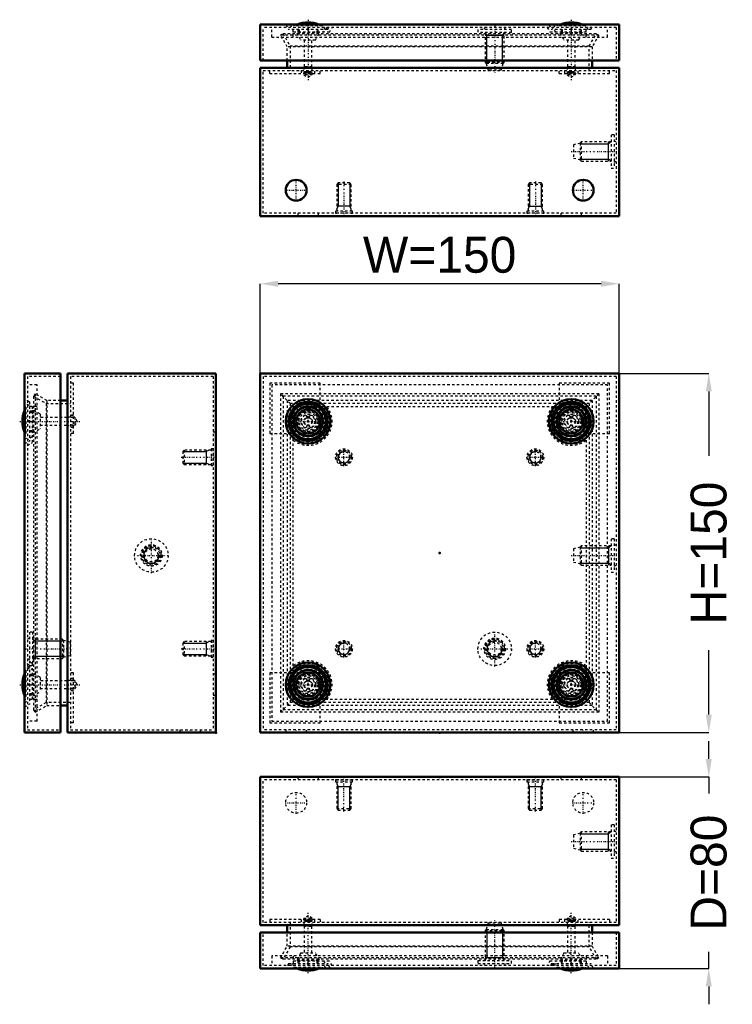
# Model space of a CAD drawing. Header units: millimetres. Extents: x -1 to 553, y -14 to 397.
# Tile 1 of 2: x -1 to 297, y -14 to 397. Entities that reach past the tile are written whole.
import ezdxf

# ---------------------------------------------------------------- set-up
doc = ezdxf.new("R2010")
doc.units = ezdxf.units.MM
doc.linetypes.add('Center', pattern=[1.5, 0.45, -0.5, 0.05, -0.5])
doc.linetypes.add('Dashed', pattern=[2, 1, -1])
for name, color, linetype, lineweight in [('2d ConnectionPoints', 7, 'Continuous', 50), ('AM_0', 7, 'Continuous', 50), ('AM_5', 3, 'Continuous', 25), ('AM_7', 7, 'Center', 25), ('AM_9', 6, 'Dashed', 25)]:
    doc.layers.add(name, color=color, linetype=linetype, lineweight=lineweight)
doc.dimstyles.new('ISO-25', dxfattribs={"dimtxt": 2.5, "dimasz": 2.5, "dimexe": 1.25, "dimexo": 0.625, "dimtad": 1, "dimtxsty": 'Standard', "dimcen": 2.5, "dimadec": 0, "dimazin": 0, "dimtfac": 1, "dimtmove": 0, "dimatfit": 3, "dimfxl": 1, "dimarcsym": 0})

# ---------------------------------------------------------------- blocks, each defined once
blk = doc.blocks.new('1_STBXXXXXX_0__03_1_0_in_STB151508_0__1300')
at = {"layer": 'AM_7'}
blk.add_line((119.43, -1.15), (119.43, 24.06), dxfattribs=at)
blk = doc.blocks.new('2_STBXXXXXX_0__03_2_0_in_STB151508_0__1300')
at = {"layer": 'AM_7'}
blk.add_line((229.43, -1.15), (229.43, 24.06), dxfattribs=at)
blk = doc.blocks.new('3_STBXXXXXX_0__03_3_0_in_STB151508_0__1300')
at = {"layer": 'AM_0'}
blk.add_arc((119.43, 11.91), 11.91, 247.5869, 292.4131, dxfattribs=at)
at = {"layer": 'AM_9'}
for p, q in [((119.43, 22.91), (117.68, 21.9)), ((117.68, 21.9), (117.68, 18.61)), ((117.68, 21.9), (121.18, 21.9)), ((121.18, 21.9), (119.43, 22.91)), ((121.18, 18.61), (121.18, 21.9)), ((117.68, 18.61), (121.18, 18.61)), ((117.83, 18.61), (117.83, 7.4)), ((121.03, 7.4), (121.03, 18.61)), ((116.38, 7.4), (114.72, 4.4)), ((114.72, 4.4), (124.13, 4.4)), ((115.68, 4.4), (115.68, 2.9)), ((116.38, 7.4), (122.47, 7.4)), ((124.13, 4.4), (122.47, 7.4)), ((123.18, 2.9), (123.18, 4.4)), ((112.77, 2.9), (112.03, 0.9)), ((113.43, 1.4), (113.24, 0.9)), ((113.43, 1.4), (125.43, 1.4)), ((114.43, 1.4), (114.43, 1.1)), ((114.43, 1.1), (124.43, 1.1)), ((124.43, 1.1), (124.43, 1.4)), ((125.61, 0.9), (125.43, 1.4)), ((126.83, 0.9), (126.08, 2.9))]:
    blk.add_line(p, q, dxfattribs=at)
for start, end in [(245.186, 247.5869), (292.4131, 294.814)]:
    blk.add_arc((119.43, 11.91), 11.91, start, end, dxfattribs=at)
blk = doc.blocks.new('4_STBXXXXXX_0__03_4_0_in_STB151508_0__1300')
at = {"layer": 'AM_0'}
blk.add_arc((229.43, 11.91), 11.91, 247.5869, 292.4131, dxfattribs=at)
at = {"layer": 'AM_9'}
for p, q in [((229.43, 22.91), (227.68, 21.9)), ((227.68, 21.9), (227.68, 18.61)), ((227.68, 21.9), (231.18, 21.9)), ((231.18, 21.9), (229.43, 22.91)), ((231.18, 18.61), (231.18, 21.9)), ((227.68, 18.61), (231.18, 18.61)), ((227.83, 18.61), (227.83, 7.4)), ((231.03, 7.4), (231.03, 18.61)), ((226.38, 7.4), (224.72, 4.4)), ((224.72, 4.4), (234.13, 4.4)), ((225.68, 4.4), (225.68, 2.9)), ((226.38, 7.4), (232.47, 7.4)), ((234.13, 4.4), (232.47, 7.4)), ((233.18, 2.9), (233.18, 4.4)), ((222.77, 2.9), (222.03, 0.9)), ((223.43, 1.4), (223.24, 0.9)), ((223.43, 1.4), (235.43, 1.4)), ((224.43, 1.4), (224.43, 1.1)), ((224.43, 1.1), (234.43, 1.1)), ((234.43, 1.1), (234.43, 1.4)), ((235.61, 0.9), (235.43, 1.4)), ((236.83, 0.9), (236.08, 2.9))]:
    blk.add_line(p, q, dxfattribs=at)
for start, end in [(245.186, 247.5869), (292.4131, 294.814)]:
    blk.add_arc((229.43, 11.91), 11.91, start, end, dxfattribs=at)
blk = doc.blocks.new('5_STB1515XX_0__02_0_in_STB151508_0__1300')
at = {"layer": 'AM_0'}
for p, q in [((99.43, 15.9), (99.43, 0.9)), ((249.43, 15.9), (99.43, 15.9)), ((249.43, 0.9), (249.43, 15.9)), ((99.43, 0.9), (249.43, 0.9))]:
    blk.add_line(p, q, dxfattribs=at)
at = {"layer": 'AM_5'}
for p, q in [((194.19, 17.2), (194.19, 5.37)), ((200.66, 17.2), (200.66, 5.37)), ((201.43, 5.37), (193.43, 5.37)), ((193.43, 4.2), (193.75, 4.7)), ((193.75, 4.7), (194.19, 5.37)), ((201.1, 4.7), (200.66, 5.37)), ((201.43, 4.2), (201.1, 4.7))]:
    blk.add_line(p, q, dxfattribs=at)
at = {"layer": 'AM_7'}
blk.add_line((197.43, 1.21), (197.43, 20.9), dxfattribs=at)
at = {"layer": 'AM_9'}
for p, q in [((193.93, 17.2), (193.43, 16.7)), ((193.43, 16.7), (193.43, 4.2)), ((193.43, 16.7), (201.43, 16.7)), ((194.68, 20), (193.93, 17.2)), ((193.93, 17.2), (200.93, 17.2)), ((194.68, 20), (200.18, 20)), ((200.93, 17.2), (200.18, 20)), ((201.43, 16.7), (200.93, 17.2)), ((201.43, 4.2), (201.43, 16.7)), ((100.63, 2.1), (100.63, 15.9)), ((248.23, 15.9), (248.23, 2.1)), ((104.23, 6.1), (104.23, 2.1)), ((244.63, 6.1), (104.23, 6.1)), ((113.23, 6.1), (113.23, 2.1)), ((190.43, 4.2), (204.43, 4.2)), ((190.43, 4.2), (190.43, 3)), ((204.43, 3), (204.43, 4.2)), ((235.63, 6.1), (235.63, 2.1)), ((244.63, 6.1), (244.63, 2.1)), ((248.23, 2.1), (100.63, 2.1)), ((111.23, 2.9), (110.13, 0.9)), ((111.23, 2.9), (127.62, 2.9)), ((113.23, 4.1), (128.33, 4.1)), ((115.18, 4.1), (115.18, 2.9)), ((123.68, 2.9), (123.68, 4.1)), ((125.82, 4.1), (127.28, 2.1)), ((128.72, 0.9), (127.62, 2.9)), ((129.43, 2.1), (128.33, 4.1)), ((190.43, 3), (204.43, 3)), ((192.93, 3), (193.34, 2.1)), ((201.51, 2.1), (201.93, 3)), ((220.52, 4.1), (219.42, 2.1)), ((221.23, 2.9), (220.13, 0.9)), ((220.52, 4.1), (235.63, 4.1)), ((221.23, 2.9), (237.62, 2.9)), ((221.57, 2.1), (223.03, 4.1)), ((225.18, 4.1), (225.18, 2.9)), ((233.68, 2.9), (233.68, 4.1)), ((238.72, 0.9), (237.62, 2.9))]:
    blk.add_line(p, q, dxfattribs=at)
blk = doc.blocks.new('6_STB151508_0__01_0_in_STB151508_0__1300')
at = {"layer": 'AM_0'}
for p, q in [((99.43, 80.9), (99.43, 18.9)), ((249.43, 80.9), (99.43, 80.9)), ((249.43, 18.9), (249.43, 80.9)), ((99.43, 18.9), (249.43, 18.9)), ((110.73, 15.9), (110.73, 18.9)), ((238.13, 18.9), (238.13, 15.9))]:
    blk.add_line(p, q, dxfattribs=at)
at = {"layer": 'AM_5'}
for p, q in [((131.43, 78.05), (132.04, 76.8)), ((137.43, 76.8), (131.43, 76.8)), ((132.04, 67.05), (132.04, 76.8)), ((137.43, 78.05), (136.81, 76.8)), ((136.81, 67.05), (136.81, 76.8)), ((211.43, 78.05), (212.04, 76.8)), ((217.43, 76.8), (211.43, 76.8)), ((212.04, 67.05), (212.04, 76.8)), ((217.43, 78.05), (216.81, 76.8)), ((216.81, 67.05), (216.81, 76.8)), ((244.95, 49.9), (244.95, 57.9)), ((246.13, 57.9), (244.95, 57.13)), ((233.13, 57.13), (244.95, 57.13)), ((233.13, 50.67), (244.95, 50.67)), ((246.13, 49.9), (244.95, 50.67))]:
    blk.add_line(p, q, dxfattribs=at)
at = {"layer": 'AM_7'}
for p, q in [((119.43, 80.96), (119.43, 79.64)), ((134.43, 66.4), (134.43, 80.7)), ((214.43, 66.4), (214.43, 80.7)), ((229.43, 80.96), (229.43, 79.64)), ((114.43, 65.53), (114.43, 74.67)), ((234.43, 65.53), (234.43, 74.67)), ((109.86, 70.1), (118.99, 70.1)), ((229.86, 70.1), (238.99, 70.1)), ((229.43, 53.9), (249.12, 53.9))]:
    blk.add_line(p, q, dxfattribs=at)
at = {"layer": 'AM_9'}
for p, q in [((248.23, 79.7), (100.63, 79.7)), ((100.63, 20.1), (100.63, 79.7)), ((115.08, 80.9), (115.08, 79.7)), ((123.78, 79.7), (123.78, 80.9)), ((131.36, 79.7), (130.93, 79.65)), ((130.93, 79.65), (130.93, 78.85)), ((130.93, 79.65), (137.93, 79.65)), ((130.93, 78.85), (137.93, 78.85)), ((131.43, 78.85), (131.43, 67.66)), ((137.43, 67.66), (137.43, 78.85)), ((137.93, 79.65), (137.49, 79.7)), ((137.93, 78.85), (137.93, 79.65)), ((211.36, 79.7), (210.93, 79.65)), ((210.93, 79.65), (210.93, 78.85)), ((210.93, 79.65), (217.93, 79.65)), ((210.93, 78.85), (217.93, 78.85)), ((211.43, 78.85), (211.43, 67.66)), ((217.43, 67.66), (217.43, 78.85)), ((217.93, 79.65), (217.49, 79.7)), ((217.93, 78.85), (217.93, 79.65)), ((225.08, 80.9), (225.08, 79.7)), ((233.78, 79.7), (233.78, 80.9)), ((248.23, 79.7), (248.23, 20.1)), ((131.43, 67.66), (132.04, 67.05)), ((131.43, 67.66), (137.43, 67.66)), ((132.04, 67.05), (136.81, 67.05)), ((136.81, 67.05), (137.43, 67.66)), ((211.43, 67.66), (217.43, 67.66)), ((211.43, 67.66), (212.04, 67.05)), ((212.04, 67.05), (216.81, 67.05)), ((216.81, 67.05), (217.43, 67.66)), ((233.63, 57.9), (233.13, 57.4)), ((246.13, 57.9), (233.63, 57.9)), ((233.63, 57.9), (233.63, 49.9)), ((246.13, 60.9), (246.13, 46.9)), ((247.33, 60.9), (246.13, 60.9)), ((247.33, 60.9), (247.33, 46.9)), ((248.23, 57.98), (247.33, 58.4)), ((233.13, 57.4), (230.33, 56.65)), ((230.33, 56.65), (230.33, 51.15)), ((233.13, 57.4), (233.13, 50.4)), ((230.33, 51.15), (233.13, 50.4)), ((233.13, 50.4), (233.63, 49.9)), ((233.63, 49.9), (246.13, 49.9)), ((247.33, 49.4), (248.23, 49.82)), ((246.13, 46.9), (247.33, 46.9)), ((124.43, 21.3), (103.43, 21.3)), ((103.43, 21.3), (103.43, 20.1)), ((116.59, 21.3), (116.59, 20.1)), ((118.13, 21.3), (118.13, 20.1)), ((118.51, 21.3), (118.51, 20.1)), ((119.03, 21.3), (119.03, 20.1)), ((119.83, 21.3), (119.83, 20.1)), ((120.34, 21.3), (120.34, 20.1)), ((120.72, 21.3), (120.72, 20.1)), ((122.26, 20.1), (122.26, 21.3)), ((124.43, 21.3), (124.43, 20.1)), ((224.43, 21.3), (224.43, 20.1)), ((245.43, 21.3), (224.43, 21.3)), ((226.59, 21.3), (226.59, 20.1)), ((228.13, 21.3), (228.13, 20.1)), ((228.51, 21.3), (228.51, 20.1)), ((229.03, 21.3), (229.03, 20.1)), ((229.83, 21.3), (229.83, 20.1)), ((230.34, 21.3), (230.34, 20.1)), ((230.72, 21.3), (230.72, 20.1)), ((232.26, 20.1), (232.26, 21.3)), ((245.43, 21.3), (245.43, 20.1)), ((248.23, 20.1), (100.63, 20.1)), ((111.93, 20.1), (111.93, 9.88)), ((236.93, 9.88), (236.93, 20.1)), ((110.73, 10.2), (110.73, 15.9)), ((238.13, 15.9), (238.13, 10.2)), ((107.9, 5.3), (110.73, 10.2)), ((111.93, 9.88), (108.94, 4.7)), ((238.13, 10.2), (110.73, 10.2)), ((236.93, 9.88), (111.93, 9.88)), ((239.91, 4.7), (236.93, 9.88)), ((238.13, 10.2), (240.95, 5.3)), ((108.94, 4.7), (107.9, 5.3)), ((240.95, 5.3), (107.9, 5.3)), ((239.91, 4.7), (108.94, 4.7)), ((240.95, 5.3), (239.91, 4.7))]:
    blk.add_line(p, q, dxfattribs=at)
for centre in [(114.43, 70.1), (234.43, 70.1)]:
    blk.add_circle(centre, 4.35, dxfattribs=at)
blk = doc.blocks.new('7_STBXXXXXX_0__03_1_0_in_STB151508_0__1300')
at = {"layer": 'AM_7'}
blk.add_line((-1.15, 119.43), (24.06, 119.43), dxfattribs=at)
blk = doc.blocks.new('8_STBXXXXXX_0__03_2_0_in_STB151508_0__1300')
at = {"layer": 'AM_0'}
blk.add_arc((11.91, 119.43), 11.91, 157.5869, 202.4131, dxfattribs=at)
at = {"layer": 'AM_9'}
for p, q in [((2.9, 126.08), (0.9, 126.83)), ((1.4, 125.43), (0.9, 125.61)), ((1.1, 124.43), (1.1, 114.43)), ((1.4, 124.43), (1.1, 124.43)), ((1.4, 125.43), (1.4, 113.43)), ((4.4, 124.13), (4.4, 114.72)), ((7.4, 122.47), (4.4, 124.13)), ((4.4, 123.18), (2.9, 123.18)), ((7.4, 122.47), (7.4, 116.38)), ((18.61, 121.03), (7.4, 121.03)), ((18.61, 121.18), (18.61, 117.68)), ((21.9, 121.18), (18.61, 121.18)), ((21.9, 121.18), (21.9, 117.68)), ((22.91, 119.43), (21.9, 121.18)), ((21.9, 117.68), (22.91, 119.43)), ((2.9, 115.68), (4.4, 115.68)), ((4.4, 114.72), (7.4, 116.38)), ((7.4, 117.83), (18.61, 117.83)), ((18.61, 117.68), (21.9, 117.68)), ((0.9, 113.24), (1.4, 113.43)), ((0.9, 112.03), (2.9, 112.77)), ((1.1, 114.43), (1.4, 114.43))]:
    blk.add_line(p, q, dxfattribs=at)
for start, end in [(155.186, 157.5869), (202.4131, 204.814)]:
    blk.add_arc((11.91, 119.43), 11.91, start, end, dxfattribs=at)
blk = doc.blocks.new('9_STBXXXXXX_0__03_3_0_in_STB151508_0__1300')
at = {"layer": 'AM_7'}
blk.add_line((-1.15, 229.43), (24.06, 229.43), dxfattribs=at)
blk = doc.blocks.new('10_STBXXXXXX_0__03_4_0_in_STB151508_0__1300')
at = {"layer": 'AM_0'}
blk.add_arc((11.91, 229.43), 11.91, 157.5869, 202.4131, dxfattribs=at)
at = {"layer": 'AM_9'}
for p, q in [((2.9, 236.08), (0.9, 236.83)), ((1.4, 235.43), (0.9, 235.61)), ((1.4, 235.43), (1.4, 223.43)), ((1.1, 234.43), (1.1, 224.43)), ((1.4, 234.43), (1.1, 234.43)), ((4.4, 233.18), (2.9, 233.18)), ((4.4, 234.13), (4.4, 224.72)), ((7.4, 232.47), (4.4, 234.13)), ((7.4, 232.47), (7.4, 226.38)), ((18.61, 231.03), (7.4, 231.03)), ((18.61, 231.18), (18.61, 227.68)), ((21.9, 231.18), (18.61, 231.18)), ((22.91, 229.43), (21.9, 231.18)), ((21.9, 231.18), (21.9, 227.68)), ((4.4, 224.72), (7.4, 226.38)), ((7.4, 227.83), (18.61, 227.83)), ((18.61, 227.68), (21.9, 227.68)), ((21.9, 227.68), (22.91, 229.43)), ((0.9, 223.24), (1.4, 223.43)), ((0.9, 222.03), (2.9, 222.77)), ((1.1, 224.43), (1.4, 224.43)), ((2.9, 225.68), (4.4, 225.68))]:
    blk.add_line(p, q, dxfattribs=at)
for start, end in [(155.186, 157.5869), (202.4131, 204.814)]:
    blk.add_arc((11.91, 229.43), 11.91, start, end, dxfattribs=at)
blk = doc.blocks.new('11_STB1515XX_0__02_0_in_STB151508_0__1300')
at = {"layer": 'AM_0'}
for p, q in [((0.9, 249.43), (0.9, 99.43)), ((0.9, 249.43), (15.9, 249.43)), ((15.9, 249.43), (15.9, 99.43)), ((0.9, 99.43), (15.9, 99.43))]:
    blk.add_line(p, q, dxfattribs=at)
at = {"layer": 'AM_5'}
for p, q in [((4.2, 138.43), (4.7, 138.1)), ((4.7, 138.1), (5.37, 137.66)), ((5.37, 138.43), (5.37, 130.43)), ((17.2, 137.66), (5.37, 137.66)), ((4.2, 130.43), (4.7, 130.75)), ((4.7, 130.75), (5.37, 131.19)), ((17.2, 131.19), (5.37, 131.19))]:
    blk.add_line(p, q, dxfattribs=at)
at = {"layer": 'AM_7'}
blk.add_line((1.21, 134.43), (20.9, 134.43), dxfattribs=at)
at = {"layer": 'AM_9'}
for p, q in [((15.9, 248.23), (2.1, 248.23)), ((2.1, 248.23), (2.1, 100.63)), ((6.1, 244.63), (2.1, 244.63)), ((6.1, 104.23), (6.1, 244.63)), ((2.9, 237.62), (0.9, 238.72)), ((6.1, 235.63), (2.1, 235.63)), ((2.9, 237.62), (2.9, 221.23)), ((4.1, 235.63), (4.1, 220.52)), ((4.1, 233.68), (2.9, 233.68)), ((4.1, 223.03), (2.1, 221.57)), ((2.9, 225.18), (4.1, 225.18)), ((0.9, 220.13), (2.9, 221.23)), ((2.1, 219.42), (4.1, 220.52)), ((4.2, 141.43), (3, 141.43)), ((3, 141.43), (3, 127.43)), ((4.2, 141.43), (4.2, 127.43)), ((3, 138.93), (2.1, 138.51)), ((16.7, 138.43), (4.2, 138.43)), ((17.2, 137.93), (16.7, 138.43)), ((16.7, 138.43), (16.7, 130.43)), ((20, 137.18), (17.2, 137.93)), ((17.2, 137.93), (17.2, 130.93)), ((20, 137.18), (20, 131.68)), ((17.2, 130.93), (20, 131.68)), ((2.9, 127.62), (0.9, 128.72)), ((2.1, 130.34), (3, 129.93)), ((4.1, 128.33), (2.1, 129.43)), ((2.9, 127.62), (2.9, 111.23)), ((4.1, 128.33), (4.1, 113.23)), ((4.2, 130.43), (16.7, 130.43)), ((16.7, 130.43), (17.2, 130.93)), ((2.1, 127.28), (4.1, 125.82)), ((4.1, 123.68), (2.9, 123.68)), ((3, 127.43), (4.2, 127.43)), ((0.9, 110.13), (2.9, 111.23)), ((6.1, 113.23), (2.1, 113.23)), ((2.9, 115.18), (4.1, 115.18)), ((6.1, 104.23), (2.1, 104.23)), ((2.1, 100.63), (15.9, 100.63))]:
    blk.add_line(p, q, dxfattribs=at)
blk = doc.blocks.new('12_STB151508_0__01_0_in_STB151508_0__1300')
at = {"layer": 'AM_0'}
for p, q in [((18.9, 249.43), (80.9, 249.43)), ((18.9, 249.43), (18.9, 99.43)), ((80.9, 249.43), (80.9, 99.43)), ((18.9, 238.13), (15.9, 238.13)), ((15.9, 110.73), (18.9, 110.73)), ((18.9, 99.43), (80.9, 99.43))]:
    blk.add_line(p, q, dxfattribs=at)
at = {"layer": 'AM_5'}
for p, q in [((67.05, 216.81), (76.8, 216.81)), ((78.05, 217.43), (76.8, 216.81)), ((76.8, 217.43), (76.8, 211.43)), ((67.05, 212.04), (76.8, 212.04)), ((78.05, 211.43), (76.8, 212.04)), ((67.05, 136.81), (76.8, 136.81)), ((78.05, 137.43), (76.8, 136.81)), ((76.8, 137.43), (76.8, 131.43)), ((67.05, 132.04), (76.8, 132.04)), ((78.05, 131.43), (76.8, 132.04))]:
    blk.add_line(p, q, dxfattribs=at)
blk.add_arc((53.9, 173.43), 3.23, 75, 15, dxfattribs=at)
at = {"layer": 'AM_7'}
for p, q in [((80.96, 229.43), (79.64, 229.43)), ((66.4, 214.43), (80.7, 214.43)), ((53.9, 166.08), (53.9, 180.78)), ((46.55, 173.43), (61.25, 173.43)), ((66.4, 134.43), (80.7, 134.43)), ((80.96, 119.43), (79.64, 119.43)), ((70.1, 99.37), (70.1, 100.69))]:
    blk.add_line(p, q, dxfattribs=at)
at = {"layer": 'AM_9'}
for p, q in [((79.7, 248.23), (20.1, 248.23)), ((20.1, 248.23), (20.1, 100.63)), ((79.7, 248.23), (79.7, 100.63)), ((21.3, 245.43), (20.1, 245.43)), ((21.3, 224.43), (21.3, 245.43)), ((5.3, 240.95), (4.7, 239.91)), ((4.7, 239.91), (9.88, 236.93)), ((4.7, 239.91), (4.7, 108.94)), ((10.2, 238.13), (5.3, 240.95)), ((5.3, 240.95), (5.3, 107.9)), ((9.88, 236.93), (9.88, 111.93)), ((9.88, 236.93), (20.1, 236.93)), ((15.9, 238.13), (10.2, 238.13)), ((10.2, 238.13), (10.2, 110.73)), ((21.3, 232.03), (20.1, 232.03)), ((21.3, 232.02), (20.1, 232.02)), ((21.3, 231.93), (20.1, 231.93)), ((21.3, 231.03), (20.1, 231.03)), ((80.9, 233.78), (79.7, 233.78)), ((21.3, 227.83), (20.1, 227.83)), ((21.3, 226.93), (20.1, 226.93)), ((21.3, 226.83), (20.1, 226.83)), ((21.3, 226.82), (20.1, 226.82)), ((21.3, 224.43), (20.1, 224.43)), ((79.7, 225.08), (80.9, 225.08)), ((67.66, 217.43), (67.05, 216.81)), ((67.05, 216.81), (67.05, 212.04)), ((78.85, 217.43), (67.66, 217.43)), ((67.66, 217.43), (67.66, 211.43)), ((79.65, 217.93), (78.85, 217.93)), ((78.85, 217.93), (78.85, 210.93)), ((79.7, 217.49), (79.65, 217.93)), ((79.65, 217.93), (79.65, 210.93)), ((67.05, 212.04), (67.66, 211.43)), ((67.66, 211.43), (78.85, 211.43)), ((78.85, 210.93), (79.65, 210.93)), ((79.65, 210.93), (79.7, 211.36)), ((67.66, 137.43), (67.05, 136.81)), ((67.05, 136.81), (67.05, 132.04)), ((78.85, 137.43), (67.66, 137.43)), ((67.66, 137.43), (67.66, 131.43)), ((79.65, 137.93), (78.85, 137.93)), ((78.85, 137.93), (78.85, 130.93)), ((79.7, 137.49), (79.65, 137.93)), ((79.65, 137.93), (79.65, 130.93)), ((67.05, 132.04), (67.66, 131.43)), ((67.66, 131.43), (78.85, 131.43)), ((78.85, 130.93), (79.65, 130.93)), ((79.65, 130.93), (79.7, 131.36)), ((21.3, 124.43), (20.1, 124.43)), ((21.3, 103.43), (21.3, 124.43)), ((80.9, 123.78), (79.7, 123.78)), ((21.3, 122.03), (20.1, 122.03)), ((21.3, 122.02), (20.1, 122.02)), ((21.3, 121.93), (20.1, 121.93)), ((21.3, 121.03), (20.1, 121.03)), ((21.3, 117.83), (20.1, 117.83)), ((21.3, 116.92), (20.1, 116.92)), ((21.3, 116.83), (20.1, 116.83)), ((21.3, 116.82), (20.1, 116.82)), ((9.88, 111.93), (4.7, 108.94)), ((20.1, 111.93), (9.88, 111.93)), ((79.7, 115.08), (80.9, 115.08)), ((4.7, 108.94), (5.3, 107.9)), ((5.3, 107.9), (10.2, 110.73)), ((10.2, 110.73), (15.9, 110.73)), ((21.3, 103.43), (20.1, 103.43)), ((20.1, 100.63), (79.7, 100.63)), ((65.75, 100.63), (65.75, 99.43)), ((74.45, 99.43), (74.45, 100.63))]:
    blk.add_line(p, q, dxfattribs=at)
for radius in [7, 4.5, 4.08, 4, 3.5, 2.75]:
    blk.add_circle((53.9, 173.43), radius, dxfattribs=at)
blk = doc.blocks.new('13_STBXXXXXX_0__03_1_0_in_STB151508_0__1300')
at = {"layer": 'AM_0'}
for radius in [7.4, 6.19, 6, 5]:
    blk.add_circle((119.43, 119.43), radius, dxfattribs=at)
at = {"layer": 'AM_9'}
for radius in [6.65, 4.71, 3.75, 3.04, 1.75, 1.6]:
    blk.add_circle((119.43, 119.43), radius, dxfattribs=at)
blk = doc.blocks.new('14_STBXXXXXX_0__03_2_0_in_STB151508_0__1300')
at = {"layer": 'AM_0'}
for radius in [7.4, 6.19, 6, 5]:
    blk.add_circle((229.43, 119.43), radius, dxfattribs=at)
at = {"layer": 'AM_9'}
for radius in [6.65, 4.71, 3.75, 3.04, 1.75, 1.6]:
    blk.add_circle((229.43, 119.43), radius, dxfattribs=at)
blk = doc.blocks.new('15_STBXXXXXX_0__03_3_0_in_STB151508_0__1300')
at = {"layer": 'AM_0'}
for radius in [7.4, 6.19, 6, 5]:
    blk.add_circle((119.43, 229.43), radius, dxfattribs=at)
at = {"layer": 'AM_9'}
for radius in [6.65, 4.71, 3.75, 3.04, 1.75, 1.6]:
    blk.add_circle((119.43, 229.43), radius, dxfattribs=at)
blk = doc.blocks.new('16_STBXXXXXX_0__03_4_0_in_STB151508_0__1300')
at = {"layer": 'AM_0'}
for radius in [7.4, 6.19, 6, 5]:
    blk.add_circle((229.43, 229.43), radius, dxfattribs=at)
at = {"layer": 'AM_9'}
for radius in [6.65, 4.71, 3.75, 3.04, 1.75, 1.6]:
    blk.add_circle((229.43, 229.43), radius, dxfattribs=at)
blk = doc.blocks.new('17_STB1515XX_0__02_0_in_STB151508_0__1300')
at = {"layer": 'AM_0'}
for p, q in [((99.43, 249.43), (249.43, 249.43)), ((99.43, 249.43), (99.43, 99.43)), ((249.43, 249.43), (249.43, 99.43)), ((99.43, 99.43), (249.43, 99.43))]:
    blk.add_line(p, q, dxfattribs=at)
for centre, radius in [((119.43, 229.43), 9.3), ((229.43, 229.43), 9.3), ((119.43, 229.43), 8.2), ((229.43, 229.43), 8.2), ((119.43, 119.43), 9.3), ((119.43, 119.43), 8.2), ((229.43, 119.43), 9.3), ((229.43, 119.43), 8.2)]:
    blk.add_circle(centre, radius, dxfattribs=at)
at = {"layer": 'AM_5'}
blk.add_arc((197.43, 134.43), 3.23, 75, 15, dxfattribs=at)
at = {"layer": 'AM_7'}
for p, q in [((119.43, 219.66), (119.43, 239.19)), ((229.43, 219.66), (229.43, 239.19)), ((109.66, 229.43), (129.19, 229.43)), ((219.66, 229.43), (239.19, 229.43)), ((197.43, 127.08), (197.43, 141.78)), ((190.08, 134.43), (204.78, 134.43)), ((119.43, 109.66), (119.43, 129.19)), ((229.43, 109.66), (229.43, 129.19)), ((109.66, 119.43), (129.19, 119.43)), ((219.66, 119.43), (239.19, 119.43))]:
    blk.add_line(p, q, dxfattribs=at)
at = {"layer": 'AM_9'}
for p, q in [((100.63, 248.23), (100.63, 100.63)), ((248.23, 248.23), (100.63, 248.23)), ((248.23, 248.23), (248.23, 100.63)), ((104.23, 244.63), (104.23, 104.23)), ((244.63, 244.63), (104.23, 244.63)), ((244.63, 104.23), (244.63, 244.63)), ((113.23, 235.63), (235.63, 235.63)), ((113.23, 113.23), (113.23, 235.63)), ((235.63, 235.63), (235.63, 113.23)), ((235.63, 113.23), (113.23, 113.23)), ((104.23, 104.23), (244.63, 104.23)), ((248.23, 100.63), (100.63, 100.63))]:
    blk.add_line(p, q, dxfattribs=at)
for centre, radius in [((119.43, 229.43), 4.25), ((229.43, 229.43), 4.25), ((197.43, 134.43), 7), ((197.43, 134.43), 4.5), ((197.43, 134.43), 4.08), ((197.43, 134.43), 4), ((197.43, 134.43), 3.5), ((197.43, 134.43), 2.75), ((119.43, 119.43), 4.25), ((229.43, 119.43), 4.25)]:
    blk.add_circle(centre, radius, dxfattribs=at)
for centre, radius, start, end in [((119.43, 229.43), 8.91, 225.902, 44.098), ((119.43, 229.43), 10.01, 231.7268, 38.2732), ((229.43, 229.43), 10.01, 141.7268, 308.2732), ((229.43, 229.43), 8.91, 135.902, 314.098), ((119.43, 119.43), 10.01, 321.7268, 128.2732), ((119.43, 119.43), 8.91, 315.902, 134.098), ((229.43, 119.43), 10.01, 51.7268, 218.2732), ((229.43, 119.43), 8.91, 45.902, 224.098)]:
    blk.add_arc(centre, radius, start, end, dxfattribs=at)
blk = doc.blocks.new('18_STB151508_0__01_0_in_STB151508_0__1300')
at = {"layer": 'AM_5'}
for p, q in [((246.13, 177.43), (244.95, 176.66)), ((244.95, 177.43), (244.95, 169.43)), ((233.13, 176.66), (244.95, 176.66)), ((233.13, 170.19), (244.95, 170.19)), ((246.13, 169.43), (244.95, 170.19))]:
    blk.add_line(p, q, dxfattribs=at)
for centre in [(134.43, 214.43), (214.43, 214.43), (134.43, 134.43), (214.43, 134.43)]:
    blk.add_arc(centre, 2.39, 75, 15, dxfattribs=at)
at = {"layer": 'AM_7'}
for p, q in [((134.43, 210.75), (134.43, 218.1)), ((214.43, 210.75), (214.43, 218.1)), ((130.75, 214.43), (138.1, 214.43)), ((210.75, 214.43), (218.1, 214.43)), ((229.43, 173.43), (249.12, 173.43)), ((134.43, 130.75), (134.43, 138.1)), ((214.43, 130.75), (214.43, 138.1)), ((130.75, 134.43), (138.1, 134.43)), ((210.75, 134.43), (218.1, 134.43)), ((114.43, 99.37), (114.43, 100.69)), ((234.43, 99.37), (234.43, 100.69))]:
    blk.add_line(p, q, dxfattribs=at)
at = {"layer": 'AM_9'}
for p, q in [((124.43, 245.43), (103.43, 245.43)), ((103.43, 245.43), (103.43, 224.43)), ((124.43, 224.43), (124.43, 245.43)), ((224.43, 245.43), (224.43, 224.43)), ((245.43, 245.43), (224.43, 245.43)), ((245.43, 224.43), (245.43, 245.43)), ((240.95, 240.95), (107.9, 240.95)), ((111.93, 236.93), (107.9, 240.95)), ((107.9, 240.95), (107.9, 107.9)), ((239.91, 239.91), (108.94, 239.91)), ((108.94, 239.91), (108.94, 108.94)), ((240.95, 240.95), (236.93, 236.93)), ((239.91, 239.91), (239.91, 108.94)), ((240.95, 240.95), (240.95, 107.9)), ((110.73, 238.13), (110.73, 110.73)), ((238.13, 238.13), (110.73, 238.13)), ((236.93, 236.93), (111.93, 236.93)), ((111.93, 236.93), (111.93, 111.93)), ((236.93, 236.93), (236.93, 111.93)), ((238.13, 238.13), (238.13, 110.73)), ((118.51, 232.03), (118.13, 231.92)), ((119.83, 231.03), (119.03, 231.03)), ((120.72, 231.92), (120.34, 232.02)), ((228.51, 232.02), (228.13, 231.92)), ((229.83, 231.03), (229.03, 231.03)), ((230.72, 231.92), (230.34, 232.03)), ((118.13, 226.92), (118.51, 226.82)), ((119.03, 227.83), (119.83, 227.83)), ((120.34, 226.83), (120.72, 226.92)), ((228.13, 226.92), (228.51, 226.83)), ((229.03, 227.83), (229.83, 227.83)), ((230.34, 226.82), (230.72, 226.92)), ((103.43, 224.43), (124.43, 224.43)), ((224.43, 224.43), (245.43, 224.43)), ((233.13, 176.93), (230.33, 176.18)), ((233.63, 177.43), (233.13, 176.93)), ((233.13, 176.93), (233.13, 169.93)), ((246.13, 177.43), (233.63, 177.43)), ((233.63, 177.43), (233.63, 169.43)), ((247.33, 180.43), (246.13, 180.43)), ((246.13, 180.43), (246.13, 166.43)), ((247.33, 180.43), (247.33, 166.43)), ((248.23, 177.51), (247.33, 177.93)), ((230.33, 176.18), (230.33, 170.68)), ((230.33, 170.68), (233.13, 169.93)), ((233.13, 169.93), (233.63, 169.43)), ((233.63, 169.43), (246.13, 169.43)), ((247.33, 168.93), (248.23, 169.34)), ((246.13, 166.43), (247.33, 166.43)), ((103.43, 124.43), (103.43, 103.43)), ((124.43, 124.43), (103.43, 124.43)), ((124.43, 103.43), (124.43, 124.43)), ((245.43, 124.43), (224.43, 124.43)), ((224.43, 124.43), (224.43, 103.43)), ((245.43, 103.43), (245.43, 124.43)), ((118.51, 122.03), (118.13, 121.93)), ((119.83, 121.03), (119.03, 121.03)), ((120.72, 121.93), (120.34, 122.02)), ((228.51, 122.02), (228.13, 121.93)), ((229.83, 121.03), (229.03, 121.03)), ((230.72, 121.93), (230.34, 122.03)), ((118.13, 116.92), (118.51, 116.82)), ((119.03, 117.83), (119.83, 117.83)), ((120.34, 116.83), (120.72, 116.92)), ((228.13, 116.92), (228.51, 116.83)), ((229.03, 117.83), (229.83, 117.83)), ((230.34, 116.82), (230.72, 116.92)), ((107.9, 107.9), (111.93, 111.93)), ((236.93, 111.93), (111.93, 111.93)), ((236.93, 111.93), (240.95, 107.9)), ((240.95, 107.9), (107.9, 107.9)), ((239.91, 108.94), (108.94, 108.94)), ((238.13, 110.73), (110.73, 110.73)), ((103.43, 103.43), (124.43, 103.43)), ((224.43, 103.43), (245.43, 103.43)), ((110.08, 100.63), (110.08, 99.43)), ((118.78, 99.43), (118.78, 100.63)), ((230.08, 100.63), (230.08, 99.43)), ((238.78, 99.43), (238.78, 100.63))]:
    blk.add_line(p, q, dxfattribs=at)
for centre, radius in [((119.43, 229.43), 4.35), ((229.43, 229.43), 4.35), ((134.43, 214.43), 3.5), ((134.43, 214.43), 3.06), ((134.43, 214.43), 3), ((134.43, 214.43), 2.39), ((214.43, 214.43), 3.5), ((214.43, 214.43), 3.06), ((214.43, 214.43), 3), ((214.43, 214.43), 2.39), ((134.43, 134.43), 3.5), ((134.43, 134.43), 3.06), ((134.43, 134.43), 3), ((134.43, 134.43), 2.39), ((214.43, 134.43), 3.5), ((214.43, 134.43), 3.06), ((214.43, 134.43), 3), ((214.43, 134.43), 2.39), ((119.43, 119.43), 4.35), ((229.43, 119.43), 4.35)]:
    blk.add_circle(centre, radius, dxfattribs=at)
for centre, radius, start, end in [((119.39, 229.43), 2.8, 116.7643, 243.2345), ((117.25, 230.75), 1.8, 8.9217, 45.295), ((121.6, 230.74), 1.8, 134.6496, 171.0298), ((119.46, 229.43), 2.8, 296.7643, 63.2334), ((229.39, 229.43), 2.8, 116.7666, 243.2357), ((227.25, 230.74), 1.8, 8.9702, 45.3504), ((231.6, 230.75), 1.8, 134.705, 171.0783), ((229.46, 229.43), 2.8, 296.7655, 63.2357), ((117.25, 228.1), 1.8, 314.7049, 351.0779), ((121.6, 228.11), 1.8, 188.9692, 225.3502), ((227.25, 228.11), 1.8, 314.6498, 351.0308), ((231.6, 228.1), 1.8, 188.9221, 225.2951), ((119.39, 119.43), 2.8, 116.7655, 243.2357), ((117.25, 120.75), 1.8, 8.9221, 45.2951), ((121.6, 120.74), 1.8, 134.6498, 171.0308), ((119.46, 119.43), 2.8, 296.7666, 63.2357), ((229.39, 119.43), 2.8, 116.7643, 243.2334), ((227.25, 120.74), 1.8, 8.9692, 45.3502), ((231.6, 120.75), 1.8, 134.7049, 171.0779), ((229.46, 119.43), 2.8, 296.7643, 63.2345), ((117.25, 118.1), 1.8, 314.705, 351.0783), ((121.6, 118.11), 1.8, 188.9702, 225.3504), ((227.25, 118.11), 1.8, 314.6496, 351.0298), ((231.6, 118.1), 1.8, 188.9217, 225.295)]:
    blk.add_arc(centre, radius, start, end, dxfattribs=at)
blk = doc.blocks.new('29_STBXXXXXX_0__03_1_0_in_STB151508_0__1300')
at = {"layer": 'AM_0'}
blk.add_arc((119.43, 384.19), 11.91, 67.5869, 112.4131, dxfattribs=at)
at = {"layer": 'AM_7'}
blk.add_line((119.43, 397.25), (119.43, 372.04), dxfattribs=at)
at = {"layer": 'AM_9'}
for p, q in [((112.03, 395.2), (112.77, 393.2)), ((113.24, 395.2), (113.43, 394.7)), ((124.43, 395), (114.43, 395)), ((114.43, 395), (114.43, 394.7)), ((124.43, 394.7), (124.43, 395)), ((125.43, 394.7), (125.61, 395.2)), ((126.08, 393.2), (126.83, 395.2)), ((125.43, 394.7), (113.43, 394.7)), ((124.13, 391.7), (114.72, 391.7)), ((114.72, 391.7), (116.38, 388.7)), ((115.68, 393.2), (115.68, 391.7)), ((122.47, 388.7), (124.13, 391.7)), ((123.18, 391.7), (123.18, 393.2)), ((122.47, 388.7), (116.38, 388.7)), ((117.83, 388.7), (117.83, 377.49)), ((121.03, 377.49), (121.03, 388.7)), ((121.18, 377.49), (117.68, 377.49)), ((117.68, 377.49), (117.68, 374.2)), ((121.18, 374.2), (121.18, 377.49)), ((121.18, 374.2), (117.68, 374.2)), ((117.68, 374.2), (119.43, 373.19)), ((119.43, 373.19), (121.18, 374.2))]:
    blk.add_line(p, q, dxfattribs=at)
for start, end in [(112.4131, 114.814), (65.186, 67.5869)]:
    blk.add_arc((119.43, 384.19), 11.91, start, end, dxfattribs=at)
blk = doc.blocks.new('30_STBXXXXXX_0__03_2_0_in_STB151508_0__1300')
at = {"layer": 'AM_0'}
blk.add_arc((229.43, 384.19), 11.91, 67.5869, 112.4131, dxfattribs=at)
at = {"layer": 'AM_7'}
blk.add_line((229.43, 397.25), (229.43, 372.04), dxfattribs=at)
at = {"layer": 'AM_9'}
for p, q in [((222.03, 395.2), (222.77, 393.2)), ((223.24, 395.2), (223.43, 394.7)), ((234.43, 395), (224.43, 395)), ((224.43, 395), (224.43, 394.7)), ((234.43, 394.7), (234.43, 395)), ((235.43, 394.7), (235.61, 395.2)), ((236.08, 393.2), (236.83, 395.2)), ((235.43, 394.7), (223.43, 394.7)), ((234.13, 391.7), (224.72, 391.7)), ((224.72, 391.7), (226.38, 388.7)), ((225.68, 393.2), (225.68, 391.7)), ((232.47, 388.7), (234.13, 391.7)), ((233.18, 391.7), (233.18, 393.2)), ((232.47, 388.7), (226.38, 388.7)), ((227.83, 388.7), (227.83, 377.49)), ((231.03, 377.49), (231.03, 388.7)), ((231.18, 377.49), (227.68, 377.49)), ((227.68, 377.49), (227.68, 374.2)), ((231.18, 374.2), (231.18, 377.49)), ((227.68, 374.2), (229.43, 373.19)), ((231.18, 374.2), (227.68, 374.2)), ((229.43, 373.19), (231.18, 374.2))]:
    blk.add_line(p, q, dxfattribs=at)
for start, end in [(112.4131, 114.814), (65.186, 67.5869)]:
    blk.add_arc((229.43, 384.19), 11.91, start, end, dxfattribs=at)
blk = doc.blocks.new('31_STB1515XX_0__02_0_in_STB151508_0__1300')
at = {"layer": 'AM_0'}
for p, q in [((99.43, 380.2), (99.43, 395.2)), ((99.43, 395.2), (249.43, 395.2)), ((249.43, 395.2), (249.43, 380.2)), ((249.43, 380.2), (99.43, 380.2))]:
    blk.add_line(p, q, dxfattribs=at)
at = {"layer": 'AM_5'}
for p, q in [((193.43, 391.9), (193.75, 391.4)), ((193.75, 391.4), (194.19, 390.73)), ((201.1, 391.4), (200.66, 390.73)), ((201.43, 391.9), (201.1, 391.4)), ((193.43, 390.73), (201.43, 390.73)), ((194.19, 378.9), (194.19, 390.73)), ((200.66, 378.9), (200.66, 390.73))]:
    blk.add_line(p, q, dxfattribs=at)
at = {"layer": 'AM_7'}
blk.add_line((197.43, 394.9), (197.43, 375.21), dxfattribs=at)
at = {"layer": 'AM_9'}
for p, q in [((110.13, 395.2), (111.23, 393.2)), ((127.62, 393.2), (128.72, 395.2)), ((220.13, 395.2), (221.23, 393.2)), ((237.62, 393.2), (238.72, 395.2)), ((100.63, 380.2), (100.63, 394)), ((248.23, 394), (100.63, 394)), ((104.23, 390), (104.23, 394)), ((127.62, 393.2), (111.23, 393.2)), ((113.23, 390), (113.23, 394)), ((128.33, 392), (113.23, 392)), ((115.18, 393.2), (115.18, 392)), ((123.68, 392), (123.68, 393.2)), ((127.28, 394), (125.82, 392)), ((128.33, 392), (129.43, 394)), ((190.43, 393.1), (190.43, 391.9)), ((204.43, 393.1), (190.43, 393.1)), ((204.43, 391.9), (190.43, 391.9)), ((193.34, 394), (192.93, 393.1)), ((193.43, 391.9), (193.43, 379.4)), ((201.43, 379.4), (201.43, 391.9)), ((201.93, 393.1), (201.51, 394)), ((204.43, 391.9), (204.43, 393.1)), ((219.42, 394), (220.52, 392)), ((235.63, 392), (220.52, 392)), ((237.62, 393.2), (221.23, 393.2)), ((223.03, 392), (221.57, 394)), ((225.18, 393.2), (225.18, 392)), ((233.68, 392), (233.68, 393.2)), ((235.63, 390), (235.63, 394)), ((244.63, 390), (244.63, 394)), ((248.23, 394), (248.23, 380.2)), ((104.23, 390), (244.63, 390)), ((193.43, 379.4), (193.93, 378.9)), ((201.43, 379.4), (193.43, 379.4)), ((193.93, 378.9), (194.68, 376.1)), ((200.93, 378.9), (193.93, 378.9)), ((200.18, 376.1), (200.93, 378.9)), ((200.93, 378.9), (201.43, 379.4)), ((200.18, 376.1), (194.68, 376.1))]:
    blk.add_line(p, q, dxfattribs=at)
blk = doc.blocks.new('32_STB151508_0__01_0_in_STB151508_0__1300')
at = {"layer": 'AM_0'}
for p, q in [((110.73, 377.2), (110.73, 380.2)), ((238.13, 380.2), (238.13, 377.2)), ((99.43, 315.2), (99.43, 377.2)), ((99.43, 377.2), (249.43, 377.2)), ((249.43, 377.2), (249.43, 315.2)), ((249.43, 315.2), (99.43, 315.2))]:
    blk.add_line(p, q, dxfattribs=at)
for centre in [(114.43, 326), (234.43, 326)]:
    blk.add_circle(centre, 4.35, dxfattribs=at)
at = {"layer": 'AM_5'}
for p, q in [((244.95, 338.2), (244.95, 346.2)), ((246.13, 346.2), (244.95, 345.43)), ((233.13, 345.43), (244.95, 345.43)), ((233.13, 338.97), (244.95, 338.97)), ((246.13, 338.2), (244.95, 338.97)), ((132.04, 329.05), (132.04, 319.3)), ((136.81, 329.05), (136.81, 319.3)), ((212.04, 329.05), (212.04, 319.3)), ((216.81, 329.05), (216.81, 319.3)), ((137.43, 319.3), (131.43, 319.3)), ((131.43, 318.05), (132.04, 319.3)), ((137.43, 318.05), (136.81, 319.3)), ((211.43, 318.05), (212.04, 319.3)), ((211.43, 319.3), (217.43, 319.3)), ((217.43, 318.05), (216.81, 319.3))]:
    blk.add_line(p, q, dxfattribs=at)
at = {"layer": 'AM_7'}
for p, q in [((229.43, 342.2), (249.12, 342.2)), ((114.43, 321.43), (114.43, 330.57)), ((134.43, 329.7), (134.43, 315.4)), ((214.43, 329.7), (214.43, 315.4)), ((234.43, 321.43), (234.43, 330.57)), ((109.86, 326), (118.99, 326)), ((229.86, 326), (238.99, 326)), ((119.43, 315.14), (119.43, 316.46)), ((229.43, 315.14), (229.43, 316.46))]:
    blk.add_line(p, q, dxfattribs=at)
at = {"layer": 'AM_9'}
for p, q in [((107.9, 390.8), (108.94, 391.4)), ((240.95, 390.8), (107.9, 390.8)), ((110.73, 385.9), (107.9, 390.8)), ((108.94, 391.4), (111.93, 386.22)), ((239.91, 391.4), (108.94, 391.4)), ((236.93, 386.22), (239.91, 391.4)), ((240.95, 390.8), (238.13, 385.9)), ((239.91, 391.4), (240.95, 390.8)), ((110.73, 380.2), (110.73, 385.9)), ((238.13, 385.9), (110.73, 385.9)), ((236.93, 386.22), (111.93, 386.22)), ((111.93, 386.22), (111.93, 376)), ((236.93, 376), (236.93, 386.22)), ((238.13, 385.9), (238.13, 380.2)), ((100.63, 316.4), (100.63, 376)), ((100.63, 376), (248.23, 376)), ((103.43, 374.8), (103.43, 376)), ((103.43, 374.8), (124.43, 374.8)), ((116.59, 376), (116.59, 374.8)), ((118.13, 374.8), (118.13, 376)), ((118.51, 374.8), (118.51, 376)), ((119.03, 374.8), (119.03, 376)), ((119.83, 374.8), (119.83, 376)), ((120.34, 374.8), (120.34, 376)), ((120.72, 374.8), (120.72, 376)), ((122.26, 374.8), (122.26, 376)), ((124.43, 374.8), (124.43, 376)), ((224.43, 374.8), (224.43, 376)), ((224.43, 374.8), (245.43, 374.8)), ((226.59, 376), (226.59, 374.8)), ((228.13, 374.8), (228.13, 376)), ((228.51, 374.8), (228.51, 376)), ((229.03, 374.8), (229.03, 376)), ((229.83, 374.8), (229.83, 376)), ((230.34, 374.8), (230.34, 376)), ((230.72, 374.8), (230.72, 376)), ((232.26, 374.8), (232.26, 376)), ((245.43, 374.8), (245.43, 376)), ((248.23, 376), (248.23, 316.4)), ((233.13, 345.7), (230.33, 344.95)), ((233.63, 346.2), (233.13, 345.7)), ((233.13, 345.7), (233.13, 338.7)), ((246.13, 346.2), (233.63, 346.2)), ((233.63, 346.2), (233.63, 338.2)), ((247.33, 349.2), (246.13, 349.2)), ((246.13, 349.2), (246.13, 335.2)), ((247.33, 349.2), (247.33, 335.2)), ((248.23, 346.28), (247.33, 346.7)), ((230.33, 344.95), (230.33, 339.45)), ((230.33, 339.45), (233.13, 338.7)), ((233.13, 338.7), (233.63, 338.2)), ((233.63, 338.2), (246.13, 338.2)), ((247.33, 337.7), (248.23, 338.12)), ((246.13, 335.2), (247.33, 335.2)), ((132.04, 329.05), (131.43, 328.44)), ((131.43, 328.44), (131.43, 317.25)), ((137.43, 328.44), (131.43, 328.44)), ((136.81, 329.05), (132.04, 329.05)), ((137.43, 328.44), (136.81, 329.05)), ((137.43, 317.25), (137.43, 328.44)), ((212.04, 329.05), (211.43, 328.44)), ((211.43, 328.44), (211.43, 317.25)), ((217.43, 328.44), (211.43, 328.44)), ((216.81, 329.05), (212.04, 329.05)), ((217.43, 328.44), (216.81, 329.05)), ((217.43, 317.25), (217.43, 328.44)), ((130.93, 317.25), (130.93, 316.45)), ((137.93, 317.25), (130.93, 317.25)), ((137.93, 316.45), (137.93, 317.25)), ((210.93, 317.25), (210.93, 316.45)), ((217.93, 317.25), (210.93, 317.25)), ((217.93, 316.45), (217.93, 317.25)), ((248.23, 316.4), (100.63, 316.4)), ((115.08, 316.4), (115.08, 315.2)), ((123.78, 315.2), (123.78, 316.4)), ((130.93, 316.45), (131.36, 316.4)), ((137.93, 316.45), (130.93, 316.45)), ((137.49, 316.4), (137.93, 316.45)), ((210.93, 316.45), (211.36, 316.4)), ((217.93, 316.45), (210.93, 316.45)), ((217.49, 316.4), (217.93, 316.45)), ((225.08, 316.4), (225.08, 315.2)), ((233.78, 315.2), (233.78, 316.4))]:
    blk.add_line(p, q, dxfattribs=at)
blk = doc.blocks.new('*D33')
at = {"layer": 'AM_5', "color": 0, "lineweight": -2}
for p, q in [((286.93, 88.4), (286.93, 95.9)), ((249.43, 80.9), (286.93, 80.9)), ((286.93, 80.9), (286.93, 73.97)), ((286.93, 0.9), (286.93, 7.83)), ((249.43, 0.9), (286.93, 0.9)), ((286.93, -6.6), (286.93, -14.1))]:
    blk.add_line(p, q, dxfattribs=at)
at = {"layer": 'AM_5', "color": 0}
for points in [[(285.68, 88.4), (288.18, 88.4), (286.93, 80.9)], [(288.18, -6.6), (285.68, -6.6), (286.93, 0.9)]]:
    blk.add_solid(points, dxfattribs=at)
at = {"layer": 'Defpoints', "color": 0}
for p in [(249.43, 80.9), (249.43, 0.9), (279.43, 0.9)]:
    blk.add_point(p, dxfattribs=at)
at = {"layer": 'AM_5', "color": 0, "insert": (286.93, 40.9), "char_height": 15, "attachment_point": 5, "rotation": 90}
blk.add_mtext('D=80', dxfattribs=at)
blk = doc.blocks.new('*D34')
at = {"layer": 'AM_5', "color": 0, "lineweight": -2}
for p, q in [((99.43, 249.43), (99.43, 286.93)), ((241.93, 286.93), (106.93, 286.93)), ((249.43, 249.43), (249.43, 286.93))]:
    blk.add_line(p, q, dxfattribs=at)
at = {"layer": 'AM_5', "color": 0}
for points in [[(106.93, 288.18), (106.93, 285.68), (99.43, 286.93)], [(241.93, 285.68), (241.93, 288.18), (249.43, 286.93)]]:
    blk.add_solid(points, dxfattribs=at)
at = {"layer": 'Defpoints', "color": 0}
for p in [(99.43, 279.43), (99.43, 249.43), (249.43, 249.43)]:
    blk.add_point(p, dxfattribs=at)
at = {"layer": 'AM_5', "color": 0, "insert": (174.43, 298.93), "char_height": 15, "attachment_point": 5}
blk.add_mtext('W=150', dxfattribs=at)
blk = doc.blocks.new('*D35')
at = {"layer": 'AM_5', "color": 0, "lineweight": -2}
for p, q in [((249.43, 249.43), (286.93, 249.43)), ((286.93, 241.93), (286.93, 215)), ((286.93, 106.93), (286.93, 133.85)), ((249.43, 99.43), (286.93, 99.43))]:
    blk.add_line(p, q, dxfattribs=at)
at = {"layer": 'AM_5', "color": 0}
for points in [[(288.18, 241.93), (285.68, 241.93), (286.93, 249.43)], [(285.68, 106.93), (288.18, 106.93), (286.93, 99.43)]]:
    blk.add_solid(points, dxfattribs=at)
at = {"layer": 'Defpoints', "color": 0}
for p in [(249.43, 249.43), (279.43, 249.43), (249.43, 99.43)]:
    blk.add_point(p, dxfattribs=at)
at = {"layer": 'AM_5', "color": 0, "insert": (286.93, 174.43), "char_height": 15, "attachment_point": 5, "rotation": 90}
blk.add_mtext('H=150', dxfattribs=at)

msp = doc.modelspace()

# ---------------------------------------------------------------- linework, layer by layer
at = {"layer": '2d ConnectionPoints'}
for p in [(174.425, 395.2), (119.425, 393.2), (229.425, 393.2), (174.425, 315.2), (2.9, 229.425), (2.9, 229.425), (2.9, 229.425), (2.9, 229.425), (119.425, 229.425), (119.425, 229.425), (229.425, 229.425), (229.425, 229.425), (0.9, 174.425), (0.9, 174.425), (174.425, 174.425), (174.425, 174.425), (2.9, 119.425), (2.9, 119.425), (2.9, 119.425), (119.425, 119.425), (229.425, 119.425), (229.425, 119.425), (80.9, 99.425), (174.425, 99.425), (174.425, 80.9), (119.425, 2.9), (119.425, 2.9), (119.425, 2.9), (174.425, 0.9), (174.425, 0.9), (229.425, 2.9), (229.425, 2.9), (229.425, 2.9), (229.425, 2.9)]:
    msp.add_point(p, dxfattribs=at)

# ---------------------------------------------------------------- block references
for name in ['31_STB1515XX_0__02_0_in_STB151508_0__1300', '29_STBXXXXXX_0__03_1_0_in_STB151508_0__1300', '30_STBXXXXXX_0__03_2_0_in_STB151508_0__1300', '32_STB151508_0__01_0_in_STB151508_0__1300', '11_STB1515XX_0__02_0_in_STB151508_0__1300', '12_STB151508_0__01_0_in_STB151508_0__1300', '17_STB1515XX_0__02_0_in_STB151508_0__1300', '18_STB151508_0__01_0_in_STB151508_0__1300', '10_STBXXXXXX_0__03_4_0_in_STB151508_0__1300', '15_STBXXXXXX_0__03_3_0_in_STB151508_0__1300', '16_STBXXXXXX_0__03_4_0_in_STB151508_0__1300', '9_STBXXXXXX_0__03_3_0_in_STB151508_0__1300', '8_STBXXXXXX_0__03_2_0_in_STB151508_0__1300', '13_STBXXXXXX_0__03_1_0_in_STB151508_0__1300', '14_STBXXXXXX_0__03_2_0_in_STB151508_0__1300', '7_STBXXXXXX_0__03_1_0_in_STB151508_0__1300', '6_STB151508_0__01_0_in_STB151508_0__1300', '5_STB1515XX_0__02_0_in_STB151508_0__1300', '3_STBXXXXXX_0__03_3_0_in_STB151508_0__1300', '1_STBXXXXXX_0__03_1_0_in_STB151508_0__1300', '4_STBXXXXXX_0__03_4_0_in_STB151508_0__1300', '2_STBXXXXXX_0__03_2_0_in_STB151508_0__1300']:
    msp.add_blockref(name, (0, 0))

# ---------------------------------------------------------------- dimensions: what is measured, and where the dimension line sits
at = {"layer": 'AM_5'}
dim = msp.add_linear_dim(base=(99.425, 286.925), p1=(249.425, 249.425), p2=(99.425, 249.425), text='W=150', dimstyle='ISO-25', override={"dimtxt": 15, "dimasz": 7.5, "dimexe": 0, "dimexo": 0, "dimgap": 4.5}, dxfattribs=at)
dim.commit()
dim.dimension.update_dxf_attribs({"geometry": '*D34', "text_midpoint": (174.425, 286.925), "dimtype": 160})
for base, p1, p2, text, picture, middle in [((286.925, 249.425), (249.425, 99.425), (249.425, 249.425), 'H=150', '*D35', (286.925, 174.425)), ((286.925, 0.9), (249.425, 80.9), (249.425, 0.9), 'D=80', '*D33', (286.925, 40.9))]:
    dim = msp.add_linear_dim(base=base, p1=p1, p2=p2, angle=90, text=text, dimstyle='ISO-25', override={"dimtxt": 15, "dimasz": 7.5, "dimexe": 0, "dimexo": 0, "dimgap": 4.5}, dxfattribs=at)
    dim.commit()
    dim.dimension.update_dxf_attribs({"geometry": picture, "text_midpoint": middle, "dimtype": 160, "text_rotation": 90})

doc.saveas('drawing.dxf')
